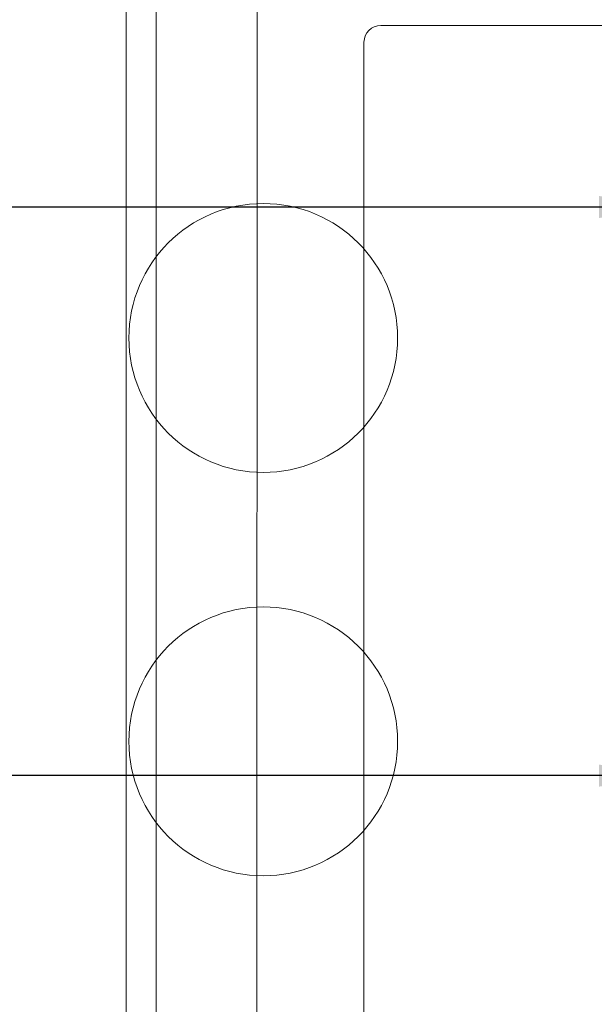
# Model space of a CAD drawing. Header units: millimetres. Extents: x -4432 to 16719, y 0 to 7071.
# Tile 4 of 17: x -157 to 699, y 1293 to 2758. Entities that reach past the tile are written whole.
import ezdxf

# ---------------------------------------------------------------- set-up
doc = ezdxf.new("R2010")
doc.units = ezdxf.units.MM
doc.layers.add('CIVIL LAYER', color=9, linetype='Continuous', true_color=0x808080)
doc.layers.add('GREY SCALE', color=9, linetype='Continuous', lineweight=0, true_color=0x808080)
doc.layers.add('TAG', color=7, linetype='Continuous')
doc.styles.add('ROMANS-100', font='romans.shx')
doc.dimstyles.new('CLOSSED FILLED-ROMANS-100', dxfattribs={"dimtxt": 100, "dimasz": 100, "dimexe": 50, "dimexo": 50, "dimgap": 50, "dimtad": 1, "dimdec": 0, "dimzin": 0, "dimdsep": 46, "dimtxsty": 'ROMANS-100', "dimcen": 0.09, "dimclrd": 256, "dimclre": 256, "dimclrt": 256, "dimadec": 0, "dimazin": 0, "dimtfac": 1, "dimtdec": 0, "dimtofl": 0, "dimtmove": 0, "dimatfit": 3, "dimfxl": 1, "dimtolj": 1, "dimtzin": 0, "dimarcsym": 0})

# ---------------------------------------------------------------- blocks, each defined once
blk = doc.blocks.new('FLOOR PLAN')
at = {"layer": 'GREY SCALE'}
for p, q in [((0, 0), (0.4, 7027.5)), ((45, 45), (45.4, 6958.7)), ((195, 195), (195.4, 6808.7)), ((754.4, 2749), (379.4, 2749.1)), ((354.4, 2724.1), (354.4, 169.8))]:
    blk.add_line(p, q, dxfattribs=at)
for centre in [(204.4, 2284.2), (204.4, 1684.2)]:
    blk.add_circle(centre, 200, dxfattribs=at)
blk.add_arc((379.4, 2724.1), 25, 90, 180, dxfattribs=at)

msp = doc.modelspace()

# ---------------------------------------------------------------- block references
at = {"layer": 'CIVIL LAYER'}
msp.add_blockref('FLOOR PLAN', (1.5, 0), dxfattribs=at)

# ---------------------------------------------------------------- leaders
at = {"layer": 'TAG'}
for points in [[(805.9, 2479), (-292.3, 2479)], [(805.9, 1633.2), (-292.3, 1633.2)]]:
    msp.add_leader(points, dimstyle='CLOSSED FILLED-ROMANS-100', override={"dimtad": 0}, dxfattribs=at)

doc.saveas('drawing.dxf')
